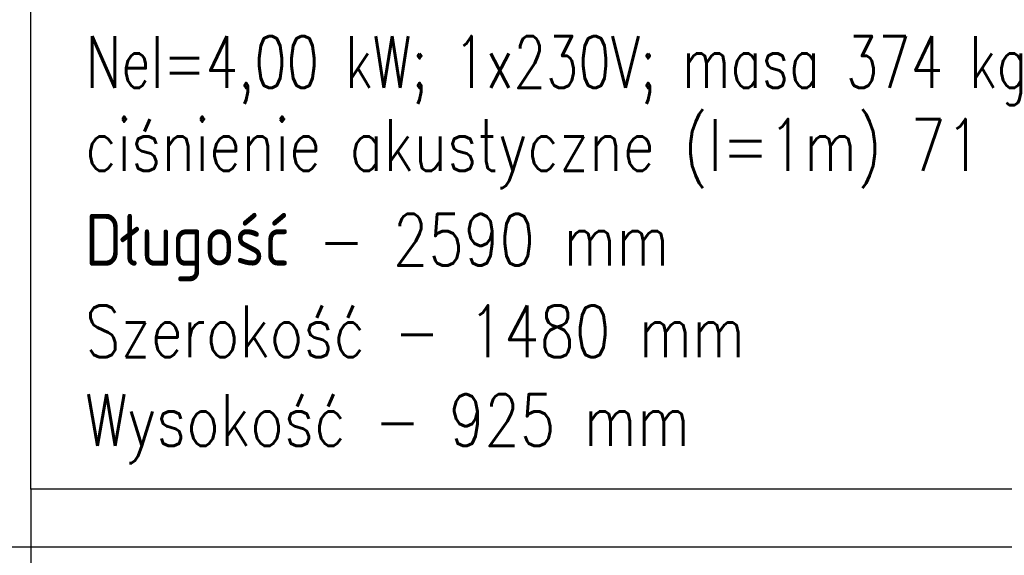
# Model space of a CAD drawing. Header units: millimetres. Extents: x -53858 to 733, y -20463 to 1307.
# Tile 13 of 256: x -49407 to -49026, y -18355 to -18148. Entities that reach past the tile are written whole.
import ezdxf

# ---------------------------------------------------------------- set-up
doc = ezdxf.new("R2010")
doc.units = ezdxf.units.MM
for name, color, linetype in [('_HVAC_opis', 2, 'Continuous'), ('IS_PODKLAD', 252, 'Continuous'), ('XREF_2024_11_27_RZUT_BASEN_CAD$0$_ściany', 8, 'Continuous')]:
    doc.layers.add(name, color=color, linetype=linetype)
doc.styles.add('DACH_SZACHTY_20_05_2011_JM_xref_CAD$0$OPIS1', font='ROMANS.SHX', dxfattribs={"width": 0.9})

# ---------------------------------------------------------------- blocks, each defined once
blk = doc.blocks.new('XREF_2024_11_27_RZUT_BASEN_CAD')
at = {"layer": 'XREF_2024_11_27_RZUT_BASEN_CAD$0$_ściany'}
blk.add_line((-49786.44, -18351.93), (-48939.95, -18351.93), dxfattribs=at)

msp = doc.modelspace()

# ---------------------------------------------------------------- linework, layer by layer
at = {"layer": '_HVAC_opis', "color": 250}
msp.add_line((-49402.29, -18329.62), (-49402.29, -18434.54), dxfattribs=at)
msp.add_lwpolyline([(-49402.29, -17990.12), (-48845.79, -17990.12), (-48845.79, -18329.62), (-49402.29, -18329.62)], close=True, dxfattribs=at)

# ---------------------------------------------------------------- block references
at = {"layer": 'IS_PODKLAD'}
msp.add_blockref('XREF_2024_11_27_RZUT_BASEN_CAD', (0, 0), dxfattribs=at)

# ---------------------------------------------------------------- texts
at = {"layer": '_HVAC_opis', "color": 250, "style": 'DACH_SZACHTY_20_05_2011_JM_xref_CAD$0$OPIS1', "width": 0.8}
for s, p in [('Nel=4,00 kW; 1x230V; masa 374 kg', (-49381.33, -18174.71)), ('ciśnienie akustyczne (l=1m) 71 dB(A)', (-49381.33, -18206.76)), ('Długość - 2590 mm', (-49381.33, -18243.36)), ('Szerokość - 1480 mm', (-49381.33, -18278.69)), ('Wysokość - 925 mm', (-49381.33, -18313))]:
    msp.add_text(s, height=20, rotation=0.0002, dxfattribs=at).set_placement(p)

doc.saveas('drawing.dxf')
